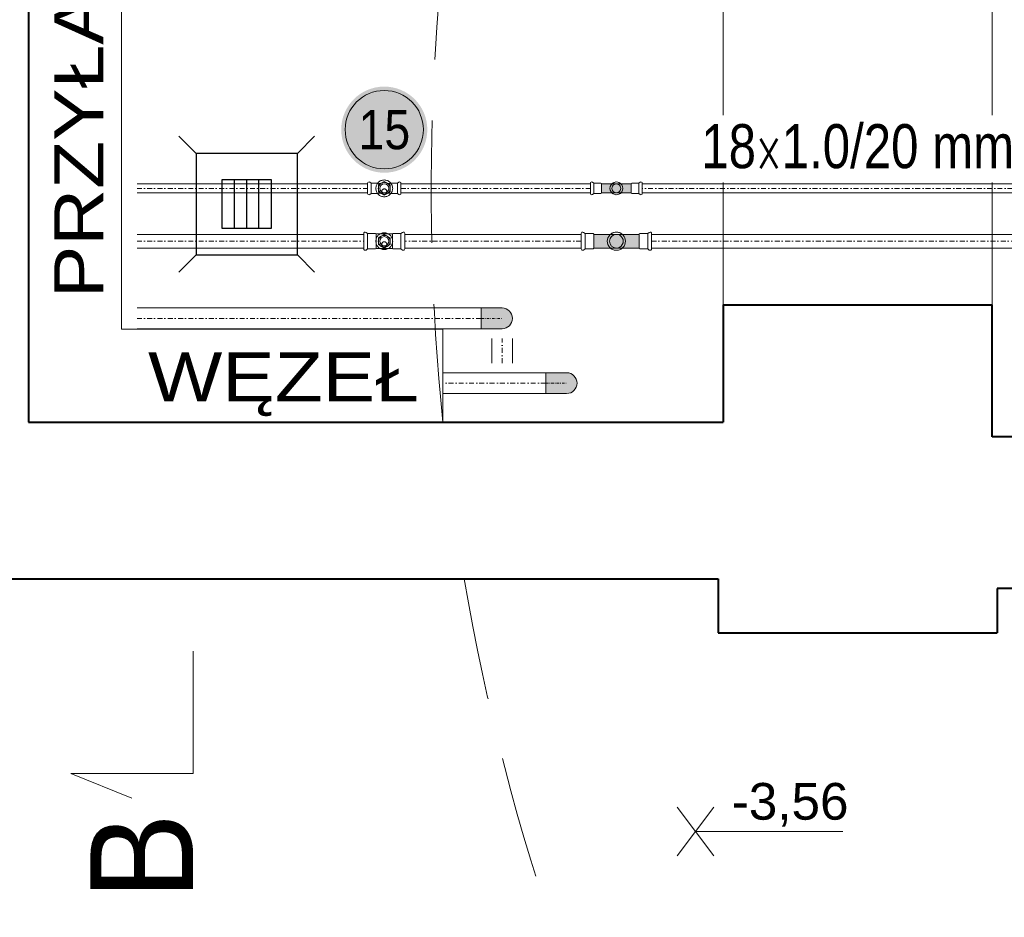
# Model space of a CAD drawing. Header units: millimetres. Extents: x -368 to 1732, y 4913 to 6398.
# Tile 3 of 24: x 598 to 799, y 5538 to 5721. Entities that reach past the tile are written whole.
import ezdxf
from ezdxf.enums import TextEntityAlignment as Align

# ---------------------------------------------------------------- set-up
doc = ezdxf.new("R2010")
doc.units = ezdxf.units.MM
for name, pattern in [('ACAD_ISO05W100', [33, 24, -3, 0, -3, 0, -3]), ('ACAD_ISO08W100', [36, 24, -3, 6, -3]), ('CONTINOUS', [0]), ('DASHDOT2', [0.5, 0.25, -0.125, 0, -0.125]), ('DASHED', [0.75, 0.5, -0.25])]:
    doc.linetypes.add(name, pattern=pattern)
for name, color, linetype, lineweight in [('-- CO_opis', 11, 'Continuous', 0), ('-- CO_p', 51, 'Continuous', 9), ('-- CO_rury', 11, 'Continuous', 9), ('-- CO_z', 51, 'Continuous', 9), ('_NOŚNE', 73, 'Continuous', 40), ('Dodatki', 11, 'Continuous', 9), ('OPISY', 1, 'Continuous', 9), ('PRZERYWANA', 50, 'DASHED', 15)]:
    doc.layers.add(name, color=color, linetype=linetype, lineweight=lineweight)
doc.layers.add('-- K_SANIT', color=131, linetype='CONTINOUS')
doc.layers.add('Oś', color=1, linetype='ACAD_ISO05W100')
doc.styles.add('A', font='arial.ttf', dxfattribs={"width": 0.9})
doc.styles.add('INSTADT', font='arial.ttf', dxfattribs={"width": 0.9})
doc.styles.get("Standard").update_dxf_attribs({"font": 'arial.ttf'})

# ---------------------------------------------------------------- blocks, each defined once
blk = doc.blocks.new('*U803')
at = {"color": 0, "ltscale": 10}
for p, q in [((1017.9, 21.2), (1721.7, 21.2)), ((1017.9, -21.2), (1721.7, -21.2))]:
    blk.add_line(p, q, dxfattribs=at)
at = {"color": 50, "linetype": 'DASHDOT2', "ltscale": 40}
blk.add_line((1017.9, 0), (1721.7, 0), dxfattribs=at)
blk = doc.blocks.new('-- KOL STALOWE_rz DN32_1')
at = {"linetype": 'DASHDOT2', "ltscale": 30}
h = blk.add_hatch(color=251, dxfattribs=at)
h.dxf.hatch_style = 1
edge = h.paths.add_edge_path()
edge.add_line((42.4, 21.2), (0, 21.2))
edge.add_arc((0, 0), 21.2, 90, 270)
edge.add_line((0, -21.2), (42.4, -21.2))
edge.add_line((42.4, -21.2), (42.4, 21.2))
for p, q in [((42.4, 21.2), (0, 21.2)), ((42.4, 21.2), (42.4, -21.2)), ((42.4, -21.2), (0, -21.2))]:
    blk.add_line(p, q)
at = {"color": 50, "linetype": 'DASHDOT2', "ltscale": 20}
blk.add_line((42.4, 0), (0, 0), dxfattribs=at)
blk.add_arc((0, 0), 21.2, 90, 270)
blk = doc.blocks.new('*U774')
blk.add_blockref('-- KOL STALOWE_rz DN32_1', (0, 0))
blk = doc.blocks.new('*U773')
at = {"color": 0, "ltscale": 10}
for p, q in [((-1658.6, 21.2), (-1608.6, 21.2)), ((-1658.6, -21.2), (-1608.6, -21.2))]:
    blk.add_line(p, q, dxfattribs=at)
at = {"color": 50, "linetype": 'DASHDOT2', "ltscale": 40}
blk.add_line((-1658.6, 0), (-1608.6, 0), dxfattribs=at)
blk = doc.blocks.new('*U802')
at = {"color": 0, "ltscale": 10}
for p, q in [((-1715.8, 21.2), (-1505.4, 21.2)), ((-1715.8, -21.2), (-1505.4, -21.2))]:
    blk.add_line(p, q, dxfattribs=at)
at = {"color": 50, "linetype": 'DASHDOT2', "ltscale": 40}
blk.add_line((-1715.8, 0), (-1505.4, 0), dxfattribs=at)
blk = doc.blocks.new('-- WPUST_Ż_100')
at = {"color": 50}
for p, q in [((-13.89, 13.89), (-10.35, 10.35)), ((10.35, 10.35), (13.89, 13.89)), ((-10.35, 10.35), (-10.35, -10.35)), ((10.35, 10.35), (-10.35, 10.35)), ((10.35, -10.35), (10.35, 10.35)), ((-2.5, 5), (-2.5, -5)), ((0, 5), (0, -5)), ((2.5, 5), (2.5, -5)), ((-13.89, -13.89), (-10.35, -10.35)), ((-10.35, -10.35), (10.35, -10.35)), ((10.35, -10.35), (13.89, -13.89))]:
    blk.add_line(p, q, dxfattribs=at)
at = {"color": 11}
for p, q in [((-5, -5), (-5, 5)), ((-5, 5), (5, 5)), ((5, 5), (5, -5)), ((5, -5), (-5, -5))]:
    blk.add_line(p, q, dxfattribs=at)
blk = doc.blocks.new('-- TRÓJNIK_INOX_25_GW15_rz')
at = {"color": 0}
for p, q in [((-42, 15.6), (-42, -15.6)), ((-34, 15.7), (-37.2, 18)), ((-19, 15.7), (-34, 15.7)), ((-16.5, 15), (16.4, 15)), ((19, 15.7), (34, 15.7)), ((34, 15.7), (37.2, 18)), ((42, -15.6), (42, 15.6)), ((-34, -15.7), (-37.2, -18)), ((-19, -15.7), (-34, -15.7)), ((-16.5, -15), (16.4, -15)), ((19, -15.7), (34, -15.7)), ((34, -15.7), (37.2, -18))]:
    blk.add_line(p, q, dxfattribs=at)
at = {"color": 50}
for p, q in [((-34, 15.7), (-34, -15.7)), ((-16.5, 15), (-16.5, -15)), ((16.4, -15), (16.4, 15)), ((34, -15.7), (34, 15.7))]:
    blk.add_line(p, q, dxfattribs=at)
at = {"color": 11}
for p, q in [((-6, 10.4), (-12, 6.9)), ((-12, 6.9), (-12, 0)), ((-12, 0), (-12, -6.9)), ((0, 13.9), (-6, 10.4)), ((6, 10.4), (0, 13.9)), ((12, 6.9), (6, 10.4)), ((12, 0), (12, 6.9)), ((12, -6.9), (12, 0)), ((-12, -6.9), (-6, -10.4)), ((-6, -10.4), (0, -13.9)), ((0, -13.9), (6, -10.4)), ((6, -10.4), (12, -6.9))]:
    blk.add_line(p, q, dxfattribs=at)
at = {"color": 50}
blk.add_circle((0, 0), 9.32, dxfattribs=at)
at = {"color": 0}
for centre, radius, start, end in [((-39, 15.6), 3, 53.7, 180), ((-19, 10.3), 5.33, 61.3994, 90), ((19, 10.3), 5.33, 90, 118.6006), ((39, 15.6), 3, 0, 126.3), ((-39, -15.6), 3, 180, 306.3), ((-19, -10.3), 5.33, 270, 298.6006), ((19, -10.3), 5.33, 241.3994, 270), ((39, -15.6), 3, 233.7, 0)]:
    blk.add_arc(centre, radius, start, end, dxfattribs=at)
at = {"color": 50}
for radius, start, end in [(12.3, 167.3196, 192.6804), (12, 120, 180), (12, 180, 240), (12.3, 107.3196, 132.6804), (12, 60, 120), (12.3, 47.3196, 72.6804), (12, 0, 60), (12, 300, 0), (12.3, 347.3196, 12.6804), (12.3, 227.3196, 252.6804), (12, 240, 300), (12.3, 287.3196, 312.6804)]:
    blk.add_arc((0, 0), radius, start, end, dxfattribs=at)
blk = doc.blocks.new('*U683')
at = {"linetype": 'ACAD_ISO08W100', "ltscale": 20}
blk.add_blockref('-- TRÓJNIK_INOX_25_GW15_rz', (225.1, -523.8), dxfattribs=at)
blk = doc.blocks.new('*U865')
at = {"color": 0, "ltscale": 10}
for p, q in [((2504.8, 14), (2968.2, 14)), ((2504.8, -14), (2968.2, -14))]:
    blk.add_line(p, q, dxfattribs=at)
at = {"color": 50, "linetype": 'DASHDOT2', "ltscale": 40}
blk.add_line((2504.8, 0), (2968.2, 0), dxfattribs=at)
blk = doc.blocks.new('*U868')
at = {"color": 0, "ltscale": 10}
for p, q in [((2238.4, 9), (3373.2, 9)), ((2238.4, -9), (3373.2, -9))]:
    blk.add_line(p, q, dxfattribs=at)
at = {"color": 50, "linetype": 'DASHDOT2', "ltscale": 40}
blk.add_line((2238.4, 0), (3373.2, 0), dxfattribs=at)
blk = doc.blocks.new('-- TRÓJNIK_INOX_15_GW15_rz')
at = {"color": 0}
for p, q in [((-34, 10.4), (-34, -10.4)), ((-26.9, 10.7), (-29.8, 12.6)), ((-14, 10.7), (-26.9, 10.7)), ((-11.5, 10), (-7.2, 10)), ((7.2, 10), (11.4, 10)), ((14, 10.7), (26.9, 10.7)), ((26.9, 10.7), (29.8, 12.6)), ((34, -10.4), (34, 10.4)), ((-26.9, -10.7), (-29.8, -12.6)), ((-14, -10.7), (-26.9, -10.7)), ((-11.5, -10), (-7.2, -10)), ((7.2, -10), (11.4, -10)), ((14, -10.7), (26.9, -10.7)), ((26.9, -10.7), (29.8, -12.6))]:
    blk.add_line(p, q, dxfattribs=at)
at = {"color": 50}
for p, q in [((-26.9, 10.7), (-26.9, -10.7)), ((-11.5, 10), (-11.5, 7.2)), ((11.4, 7.2), (11.4, 10)), ((26.9, -10.7), (26.9, 10.7)), ((-11.5, -7.2), (-11.5, -10)), ((11.4, -10), (11.4, -7.2))]:
    blk.add_line(p, q, dxfattribs=at)
at = {"color": 11}
for p, q in [((-6, 10.4), (-12, 6.9)), ((-12, 6.9), (-12, 0)), ((-12, 0), (-12, -6.9)), ((0, 13.9), (-6, 10.4)), ((6, 10.4), (0, 13.9)), ((12, 6.9), (6, 10.4)), ((12, 0), (12, 6.9)), ((12, -6.9), (12, 0)), ((-12, -6.9), (-6, -10.4)), ((-6, -10.4), (0, -13.9)), ((0, -13.9), (6, -10.4)), ((6, -10.4), (12, -6.9))]:
    blk.add_line(p, q, dxfattribs=at)
at = {"color": 50}
blk.add_circle((0, 0), 9.32, dxfattribs=at)
at = {"color": 0}
for centre, radius, start, end in [((-31.3, 10.4), 2.7, 55, 180), ((-14, 5.3), 5.33, 61.3994, 90), ((14, 5.3), 5.33, 90, 118.6006), ((31.3, 10.4), 2.7, 0, 125), ((-31.3, -10.4), 2.7, 180, 305), ((-14, -5.3), 5.33, 270, 298.6006), ((14, -5.3), 5.33, 241.3994, 270), ((31.3, -10.4), 2.7, 235, 0)]:
    blk.add_arc(centre, radius, start, end, dxfattribs=at)
at = {"color": 50}
for radius, start, end in [(12.3, 167.3196, 192.6804), (12, 120, 180), (12, 180, 240), (12.3, 107.3196, 132.6804), (12, 60, 120), (12.3, 47.3196, 72.6804), (12, 0, 60), (12, 300, 0), (12.3, 347.3196, 12.6804), (12.3, 227.3196, 252.6804), (12, 240, 300), (12.3, 287.3196, 312.6804)]:
    blk.add_arc((0, 0), radius, start, end, dxfattribs=at)
blk = doc.blocks.new('*U694')
at = {"linetype": 'ACAD_ISO08W100', "ltscale": 20}
blk.add_blockref('-- TRÓJNIK_INOX_15_GW15_rz', (225.1, -523.8), dxfattribs=at)
blk = doc.blocks.new('*U842')
at = {"color": 0, "ltscale": 10}
for p, q in [((1624.6, 9), (2096, 9)), ((1624.6, -9), (2096, -9))]:
    blk.add_line(p, q, dxfattribs=at)
at = {"color": 50, "linetype": 'DASHDOT2', "ltscale": 40}
blk.add_line((1624.6, 0), (2096, 0), dxfattribs=at)
blk = doc.blocks.new('-- NR_22')
h = blk.add_hatch(color=251)
edge = h.paths.add_edge_path()
edge.add_arc((0, 30), 22, 0, 360)
at = {"color": 50}
blk.add_circle((0, 30), 20, dxfattribs=at)
at = {"style": 'A', "width": 0.9, "flags": 12}
blk.add_attdef('22', text='', height=22, dxfattribs=at).set_placement((0, 30, 0.11), align=Align.MIDDLE_CENTER)
blk = doc.blocks.new('-- KOLANO INOX 28_rz')
at = {"layer": 'Oś', "linetype": 'DASHDOT2', "ltscale": 30}
h = blk.add_hatch(color=251, dxfattribs=at)
h.dxf.hatch_style = 1
h.paths.add_polyline_path([(14, 46.4), (-14, 46.4), (-14, 0), (14, 0)])
h.paths.add_polyline_path([(0, 0), (0, -9.5), (0, -14, 0.414214), (14, 0)])
h.paths.add_polyline_path([(0, 0), (-9.5, 0), (-14, 0, 0.414214), (0, -14)])
at = {"color": 0}
for p, q in [((-15.6, 64), (-18, 67.2)), ((-15.6, 72), (15.6, 72)), ((-15.6, 49), (-15.6, 64)), ((15.7, 64), (18, 67.2)), ((15.7, 49), (15.7, 64)), ((-14, 46.4), (-14, 0)), ((14, 46.4), (14, 0))]:
    blk.add_line(p, q, dxfattribs=at)
at = {"color": 50}
for p, q in [((-15.6, 64), (15.7, 64)), ((-15, 46.4), (15, 46.4))]:
    blk.add_line(p, q, dxfattribs=at)
at = {"color": 0}
for centre, radius, start, end in [((-15.6, 69), 3, 90, 216.3), ((15.6, 69), 3, 323.7, 90), ((-10.3, 49), 5.33, 180, 208.6006), ((10.3, 49), 5.33, 331.3994, 0), ((0, 0), 14, 180, 360)]:
    blk.add_arc(centre, radius, start, end, dxfattribs=at)
at = {"color": 50}
blk.add_arc((0, 0), 18.6, 138.8238, 41.1762, dxfattribs=at)
blk = doc.blocks.new('*U864')
at = {"linetype": 'ACAD_ISO08W100', "ltscale": 20}
blk.add_blockref('-- KOLANO INOX 28_rz', (-522.1, 53.9), dxfattribs=at)
blk = doc.blocks.new('*U866')
at = {"color": 0, "ltscale": 10}
for p, q in [((2618.9, 14), (2979.4, 14)), ((2618.9, -14), (2979.4, -14))]:
    blk.add_line(p, q, dxfattribs=at)
at = {"color": 50, "linetype": 'DASHDOT2', "ltscale": 40}
blk.add_line((2618.9, 0), (2979.4, 0), dxfattribs=at)
blk = doc.blocks.new('*U903')
at = {"color": 0, "ltscale": 10}
for p, q in [((2624.2, 14), (4314.8, 14)), ((2624.2, -14), (4314.8, -14))]:
    blk.add_line(p, q, dxfattribs=at)
at = {"color": 50, "linetype": 'DASHDOT2', "ltscale": 40}
blk.add_line((2624.2, 0), (4314.8, 0), dxfattribs=at)
blk = doc.blocks.new('-- KOLANO INOX 18_rz')
at = {"layer": 'Oś', "linetype": 'DASHDOT2', "ltscale": 30}
h = blk.add_hatch(color=251, dxfattribs=at)
h.dxf.hatch_style = 1
edge = h.paths.add_edge_path()
edge.add_ellipse((0, 0), major_axis=(-6.36, 6.36), ratio=1, start_angle=45, end_angle=225)
edge.add_line((9, 0), (9, 27))
edge.add_line((9, 27), (9, 30.5))
edge.add_line((9, 30.5), (-9, 30.4))
edge.add_line((-9, 30.4), (-9, 27))
edge.add_line((-9, 27), (-9, 0))
at = {"color": 0}
for p, q in [((-10.6, 45.9), (-12.6, 48.8)), ((-10.6, 33), (-10.6, 45.9)), ((10.4, 53), (-10.4, 53)), ((10.7, 45.9), (12.6, 48.8)), ((10.7, 33), (10.7, 45.9)), ((-9, 27), (-9, 30.4)), ((-9, 27), (-9, 0)), ((9, 27), (9, 30.4)), ((9, 0), (9, 27))]:
    blk.add_line(p, q, dxfattribs=at)
at = {"color": 50}
for p, q in [((10.7, 45.9), (-10.6, 45.9)), ((10, 30.4), (-10, 30.4))]:
    blk.add_line(p, q, dxfattribs=at)
at = {"color": 0}
for centre, major_axis, start_param, end_param in [((-10.4, 50.3), (1.91, 1.91), 0.785398, 2.96706), ((10.4, 50.3), (-1.91, 1.91), 3.316126, 5.497787), ((-5.3, 33), (3.77, 3.77), 2.356194, 2.855368), ((5.3, 33), (3.77, 3.77), 4.998613, 5.497787), ((0, 0), (-6.36, 6.36), 0.785398, 3.926991)]:
    blk.add_ellipse(centre, major_axis=major_axis, ratio=1, start_param=start_param, end_param=end_param, dxfattribs=at)
at = {"color": 50}
blk.add_ellipse((0, 0), major_axis=(-9.26, 9.26), ratio=1, start_param=-0.028014, end_param=4.740403, dxfattribs=at)
blk = doc.blocks.new('*U867')
at = {"linetype": 'ACAD_ISO08W100', "ltscale": 20}
blk.add_blockref('-- KOLANO INOX 18_rz', (-522.1, 53.9), dxfattribs=at)
blk = doc.blocks.new('*U870')
at = {"color": 0, "ltscale": 10}
for p, q in [((2985.7, 9), (3373.2, 9)), ((2985.7, -9), (3373.2, -9))]:
    blk.add_line(p, q, dxfattribs=at)
at = {"color": 50, "linetype": 'DASHDOT2', "ltscale": 40}
blk.add_line((2985.7, 0), (3373.2, 0), dxfattribs=at)

msp = doc.modelspace()

# ---------------------------------------------------------------- linework, layer by layer
at = {"layer": '-- CO_opis', "color": 11, "lineweight": 0}
msp.add_lwpolyline([(618.9, 5639.07), (684.62, 5639.07), (684.62, 5658.07), (618.9, 5658.07)], dxfattribs=at)
at = {"layer": '-- CO_opis', "color": 171, "linetype": 'Continuous', "lineweight": 0, "ltscale": 0.6}
msp.add_lwpolyline([(633.53, 5592.27), (633.53, 5567.27), (608.53, 5567.27), (621.03, 5562.27)], dxfattribs=at)
at = {"layer": '-- CO_rury', "linetype": 'ACAD_ISO08W100', "ltscale": 20}
for centre in [(672.62, 5686.87), (672.62, 5676.07)]:
    msp.add_circle(centre, 1.72, dxfattribs=at)
at = {"layer": '-- CO_rury', "color": 11, "linetype": 'ACAD_ISO08W100', "ltscale": 20}
for centre in [(672.62, 5686.23), (672.62, 5675.43)]:
    msp.add_circle(centre, 0.524, dxfattribs=at)
at = {"layer": '_NOŚNE'}
for p, q in [((599.9, 5915.5), (599.9, 5639.07)), ((741.9, 5663.07), (741.9, 5639.07)), ((741.9, 5663.07), (796.9, 5663.07)), ((796.9, 5636.07), (796.9, 5663.07)), ((599.9, 5639.07), (741.9, 5639.07)), ((1044.9, 5636.07), (796.9, 5636.07)), ((561.9, 5607.07), (740.9, 5607.07)), ((740.9, 5607.07), (740.9, 5596.07)), ((1018.9, 5605.07), (797.9, 5605.07)), ((797.9, 5605.07), (797.9, 5596.07)), ((740.9, 5596.07), (797.9, 5596.07))]:
    msp.add_line(p, q, dxfattribs=at)
at = {"layer": 'Dodatki'}
for p, q in [((732.5, 5550.44), (740, 5560.44)), ((740, 5550.44), (732.5, 5560.44)), ((736.25, 5555.44), (766.34, 5555.44))]:
    msp.add_line(p, q, dxfattribs=at)
at = {"layer": 'PRZERYWANA', "ltscale": 50}
for p, q in [((741.9, 5663.07), (741.9, 5888.5)), ((796.9, 5663.07), (796.9, 5888.5))]:
    msp.add_line(p, q, dxfattribs=at)
for start, end in [(150.7922, 185.7839), (189.7257, 208.9567)]:
    msp.add_arc((1151.72, 5686.38), 469.52, start, end, dxfattribs=at)

# ---------------------------------------------------------------- block references
at = {"layer": '-- CO_opis'}
ref = msp.add_blockref('-- NR_22', (672.62, 5686.87), dxfattribs=dict(at, xscale=-0.4, yscale=0.4, zscale=0.001))
ref.add_attrib('22', '15', dxfattribs={"layer": '0', "height": 8, "style": 'A', "width": 0.85}).set_placement((672.64, 5698.87, 0), align=Align.MIDDLE_CENTER)
at = {"layer": '-- CO_p', "linetype": 'ACAD_ISO08W100', "ltscale": 20, "xscale": -0.1, "yscale": 0.1, "zscale": 0.1}
for name, p in [('*U802', (534.07, 5647.07)), ('*U774', (709.9, 5647.07))]:
    msp.add_blockref(name, p, dxfattribs=at)
at = {"layer": '-- CO_rury', "linetype": 'ACAD_ISO08W100', "ltscale": 20, "yscale": 0.1, "zscale": 0.1}
for name, p, xscale, rotation in [('*U694', (695.13, 5634.49), 0.1, 179.9999999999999), ('*U867', (725.46, 5739.08), 0.1, 89.99999999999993), ('*U867', (714.68, 5739.08), -0.1, 270.0000000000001), ('*U864', (725.46, 5728.28), 0.1, 89.99999999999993), ('*U864', (714.68, 5728.28), -0.1, 270.0000000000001), ('*U683', (695.13, 5623.69), 0.1, 179.9999999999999)]:
    msp.add_blockref(name, p, dxfattribs=dict(at, xscale=xscale, rotation=rotation))
for name, p, xscale in [('*U842', (459.62, 5686.87), 0.1), ('*U870', (377.45, 5686.87), 0.1), ('*U868', (1062.69, 5686.87), -0.1), ('*U865', (371.6, 5676.07), 0.1), ('*U866', (974.76, 5676.07), -0.1), ('*U903', (464.85, 5676.07), 0.1)]:
    msp.add_blockref(name, p, dxfattribs=dict(at, xscale=xscale))
at = {"layer": '-- CO_z', "linetype": 'ACAD_ISO08W100', "ltscale": 20, "yscale": 0.1, "zscale": 0.1}
for name, p, xscale in [('*U803', (520.29, 5660.31), 0.1), ('*U774', (696.7, 5660.31), -0.1)]:
    msp.add_blockref(name, p, dxfattribs=dict(at, xscale=xscale))
at = {"layer": '-- CO_z', "linetype": 'ACAD_ISO08W100', "ltscale": 20, "xscale": 0.1, "yscale": 0.1, "zscale": 0.1, "rotation": 90}
msp.add_blockref('*U773', (696.7, 5817.04), dxfattribs=at)
at = {"layer": '-- K_SANIT', "linetype": 'Continuous', "lineweight": 0, "rotation": 180}
msp.add_blockref('-- WPUST_Ż_100', (644.5, 5683.67), dxfattribs=at)

# ---------------------------------------------------------------- texts
at = {"layer": '-- CO_opis', "color": 11, "insert": (611.65, 5708.63), "char_height": 10, "attachment_point": 5, "rotation": 90, "style": 'INSTADT', "bg_fill": 3, "box_fill_scale": 1.1, "bg_fill_color": 256, "bg_fill_transparency": 0}
msp.add_mtext('{\\W1.15;PRZYŁĄCZ.}', dxfattribs=at)
at = {"layer": '-- CO_opis', "color": 171, "linetype": 'Continuous', "ltscale": 0.6, "insert": (633.53, 5550.36), "char_height": 21, "attachment_point": 8, "rotation": 90, "style": 'INSTADT'}
msp.add_mtext('B', dxfattribs=at)
at = {"layer": 'OPISY', "insert": (743.65, 5565.36), "char_height": 7.5, "width": 177.5875, "attachment_point": 1}
msp.add_mtext('-3,56', dxfattribs=at)

# ---------------------------------------------------------------- next in the draw order: linework, layer by layer
at = {"layer": '-- CO_opis', "color": 11, "lineweight": 0}
msp.add_lwpolyline([(618.9, 5658.07), (618.9, 5759.18), (599.9, 5759.18), (599.9, 5639.07), (618.9, 5639.07)], dxfattribs=at)

# ---------------------------------------------------------------- next in the draw order: texts
at = {"layer": '-- CO_opis', "insert": (769.4, 5690.87), "char_height": 9, "attachment_point": 8, "style": 'A', "bg_fill": 3, "box_fill_scale": 1.2, "bg_fill_color": 256, "bg_fill_transparency": 0}
msp.add_mtext('{\\W0.8;18\\Fromans|c0;x\\fArial|b0|i0|c238|p34;1.0/20 mm}', dxfattribs=at)
at = {"layer": '-- CO_opis', "color": 11, "insert": (652.01, 5646.82), "char_height": 10, "attachment_point": 5, "style": 'INSTADT', "bg_fill": 3, "box_fill_scale": 1.1, "bg_fill_color": 256, "bg_fill_transparency": 0}
msp.add_mtext('{\\W1.15;WĘZEŁ}', dxfattribs=at)

doc.saveas('drawing.dxf')
